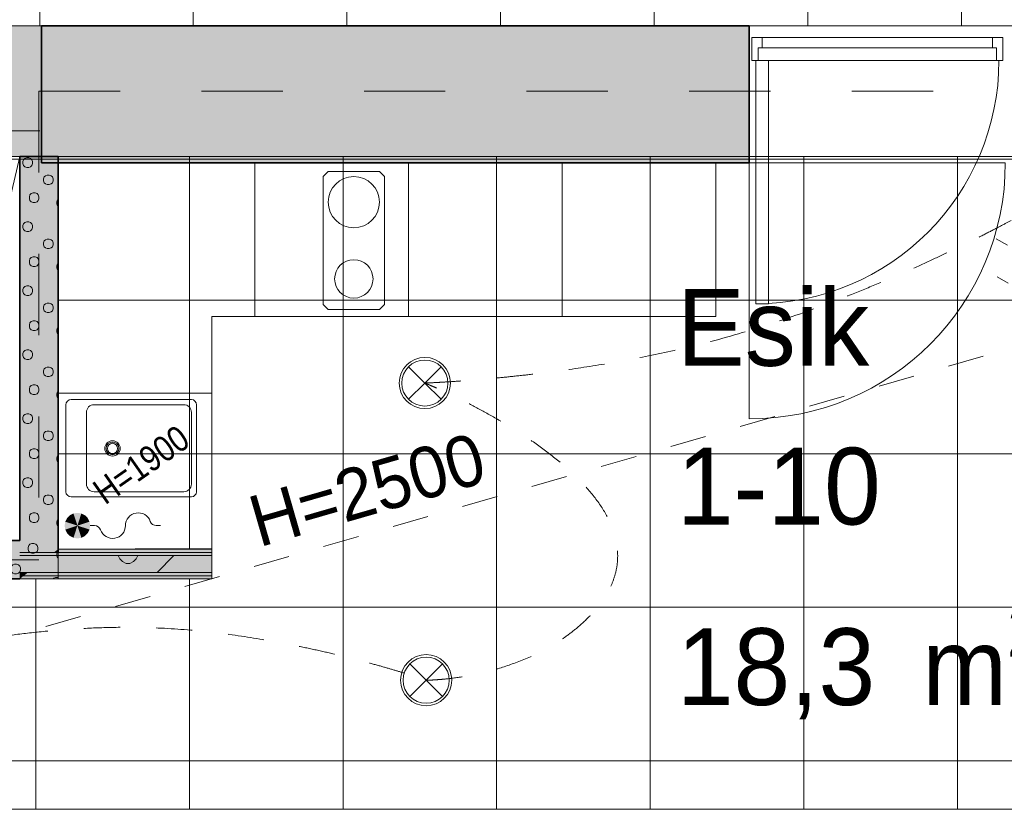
# Model space of a CAD drawing. Header units: millimetres. Extents: x -2932 to 42461, y -10716 to 17298.
# Tile 94 of 168: x 21920 to 25766, y 3460 to 6545. Entities that reach past the tile are written whole.
import ezdxf

# ---------------------------------------------------------------- set-up
doc = ezdxf.new("R2010")
doc.units = ezdxf.units.MM
doc.header["$MEASUREMENT"] = 0
for name, pattern in [('Aligning Line', [635, 317.5, -317.5]), ('Dash', [635, 317.5, -317.5]), ('Small Dashed', [282.222222, 141.111111, -141.111111])]:
    doc.linetypes.add(name, pattern=pattern)
for name, color, linetype, lineweight in [('_ hall_Pen_No__2', 8, 'Continuous', 15), ('_Tuletõkketsoon_Pen_No__20', 1, 'Continuous', 0), ('ARCHICAD Doors_Pen_No__19', 255, 'Continuous', 0), ('ARCHICAD Zone Stamps_Pen_No__1', 7, 'Continuous', 13), ('Common Edges_Pen_No__1', 7, 'Continuous', 13), ('Cut Pattern-1_Pen_No__2', 8, 'Continuous', 15), ('Cut Pattern-3_Pen_No__1', 7, 'Continuous', 13), ('Doors-1_Pen_No__1', 7, 'Continuous', 13), ('Doors_Pen_No__1', 7, 'Continuous', 13), ('Grids-2_Pen_No__1', 7, 'Continuous', 13), ('I-WALL.IFC Model_Pen_No__1', 7, 'Continuous', 13), ('I-WALL.IFC Model_Pen_No__19', 255, 'Continuous', 0), ('I-WALL.IFC Model_Pen_No__2', 8, 'Continuous', 15), ('I-WALL.IFC Model_Pen_No__27', 7, 'Continuous', 35), ('Plan Swing_Pen_No__1', 7, 'Continuous', 13), ('SA_LAGI_Pen_No__1', 7, 'Continuous', 13), ('SA_LAGI_Pen_No__2', 8, 'Continuous', 15), ('SA_VALGUSTI_Pen_No__20', 1, 'Continuous', 0), ('SA_Valgustus_Pen_No__20', 1, 'Continuous', 0), ('Walls-1_Pen_No__1', 7, 'Continuous', 13), ('Walls_Pen_No__1', 7, 'Continuous', 13)]:
    doc.layers.add(name, color=color, linetype=linetype, lineweight=lineweight)
doc.layers.add('I-WALL.IFC Model', color=7, linetype='Continuous')
doc.layers.add('SA_LAGI_Pen_No__102', color=7, linetype='Continuous', lineweight=13, true_color=0xcccccc)
doc.styles.add('GENERATED_STYLE_1', font='txt', dxfattribs={"width": 0.95})
doc.styles.add('GENERATED_STYLE_2', font='txt', dxfattribs={"width": 0.84})
pattern_1 = [(45, (-3e-10, 2e-10), (0, 35.35534), [0.99999, -48.99987]), (315, (3.89, 0.707), (0, 35.35534), [0.99999, -48.99987]), (90, (-0.354, -2.12), (-35.35528, 0), [1.06066, -34.29462]), (71.565, (-0.354, -1.061), (3.16e-05, 35.3553043), [1.118075, -110.685214]), (288.435, (4.596, 2e-10), (-3.16e-05, 35.3553043), [1.118075, -110.685214]), (270, (4.95, -1.06), (35.35528, 0), [1.06066, -34.29462]), (251.565, (4.95, -2.121), (3.16e-05, 35.3553043), [1.118075, -110.685214]), (225, (4.596, -3.182), (0, 35.35534), [0.99999, -48.99987]), (161.565, (1.768, -4.243), (-141.4210514, 35.355386), [1.118075, -110.685214]), (135, (0.707, -3.89), (0, 35.35534), [0.99999, -48.99987]), (108.435, (-3e-10, -3.182), (-3.16e-05, 35.3553043), [1.118075, -110.685214]), (180, (2.83, -4.243), (0, 35.35528), [1.06066, -34.29462]), (198.435, (3.889, -3.889), (141.4210514, 35.355386), [1.118075, -110.685214]), (0, (-7.778, -10.253), (0, 35.35528), [1.06066, -34.29462]), (90, (-9.9, -13.435), (-35.35528, 0), [1.06066, -34.29462]), (71.565, (-9.9, -12.374), (3.16e-05, 35.3553043), [1.118075, -110.685214]), (45, (-9.546, -11.314), (0, 35.35534), [0.99999, -48.99987]), (315, (-5.657, -10.607), (0, 35.35534), [0.99999, -48.99987]), (288.435, (-4.95, -11.314), (-3.16e-05, 35.3553043), [1.118075, -110.685214]), (270, (-4.596, -12.374), (35.35528, 0), [1.06066, -34.29462]), (251.565, (-4.596, -13.435), (3.16e-05, 35.3553043), [1.118075, -110.685214]), (225, (-4.95, -14.496), (0, 35.35534), [0.99999, -48.99987]), (161.565, (-7.778, -15.556), (-141.4210514, 35.355386), [1.118075, -110.685214]), (135, (-8.84, -15.203), (0, 35.35534), [0.99999, -48.99987]), (108.435, (-9.546, -14.496), (-3.16e-05, 35.3553043), [1.118075, -110.685214]), (180, (-6.718, -15.556), (0, 35.35528), [1.06066, -34.29462]), (198.435, (-5.657, -15.203), (141.4210514, 35.355386), [1.118075, -110.685214]), (18.435, (-8.839, -10.607), (70.710443, 35.3553227), [1.118075, -110.685214]), (341.565, (-6.718, -10.253), (-70.710443, 35.3553227), [1.118075, -110.685214]), (0, (13.08, -8.485), (0, 35.35528), [1.06066, -34.29462]), (90, (10.96, -11.667), (-35.35528, 0), [1.06066, -34.29462]), (71.565, (10.96, -10.607), (3.16e-05, 35.3553043), [1.118075, -110.685214]), (45, (11.314, -9.546), (0, 35.35534), [0.99999, -48.99987]), (315, (15.203, -8.84), (0, 35.35534), [0.99999, -48.99987]), (288.435, (15.91, -9.546), (-3.16e-05, 35.3553043), [1.118075, -110.685214]), (270, (16.263, -10.607), (35.35528, 0), [1.06066, -34.29462]), (251.565, (16.263, -11.667), (3.16e-05, 35.3553043), [1.118075, -110.685214]), (225, (15.91, -12.728), (0, 35.35534), [0.99999, -48.99987]), (161.565, (13.081, -13.789), (-141.4210514, 35.355386), [1.118075, -110.685214]), (135, (12.02, -13.435), (0, 35.35534), [0.99999, -48.99987]), (108.435, (11.314, -12.728), (-3.16e-05, 35.3553043), [1.118075, -110.685214]), (180, (14.142, -13.79), (0, 35.35528), [1.06066, -34.29462]), (198.435, (15.203, -13.435), (141.4210514, 35.355386), [1.118075, -110.685214]), (18.435, (12.021, -8.839), (70.710443, 35.3553227), [1.118075, -110.685214]), (341.565, (14.142, -8.485), (-70.710443, 35.3553227), [1.118075, -110.685214]), (0, (1.768, 1.06), (0, 35.35528), [1.06066, -34.29462]), (18.435, (0.707, 0.707), (70.710443, 35.3553227), [1.118075, -110.685214]), (341.565, (2.828, 1.061), (-70.710443, 35.3553227), [1.118075, -110.685214]), (0, (-5.657, 13.79), (0, 35.35528), [1.06066, -34.29462]), (90, (-7.778, 10.607), (-35.35528, 0), [1.06066, -34.29462]), (71.565, (-7.778, 11.667), (3.16e-05, 35.3553043), [1.118075, -110.685214]), (45, (-7.425, 12.728), (0, 35.35534), [0.99999, -48.99987]), (315, (-3.536, 13.435), (0, 35.35534), [0.99999, -48.99987]), (288.435, (-2.828, 12.728), (-3.16e-05, 35.3553043), [1.118075, -110.685214]), (270, (-2.475, 11.667), (35.35528, 0), [1.06066, -34.29462]), (251.565, (-2.475, 10.607), (3.16e-05, 35.3553043), [1.118075, -110.685214]), (225, (-2.828, 9.546), (0, 35.35534), [0.99999, -48.99987]), (161.565, (-5.657, 8.485), (-141.4210514, 35.355386), [1.118075, -110.685214]), (135, (-6.718, 8.84), (0, 35.35534), [0.99999, -48.99987]), (108.435, (-7.425, 9.546), (-3.16e-05, 35.3553043), [1.118075, -110.685214]), (180, (-4.596, 8.485), (0, 35.35528), [1.06066, -34.29462]), (198.435, (-3.536, 8.839), (141.4210514, 35.355386), [1.118075, -110.685214]), (18.435, (-6.718, 13.435), (70.710443, 35.3553227), [1.118075, -110.685214]), (341.565, (-4.596, 13.789), (-70.710443, 35.3553227), [1.118075, -110.685214]), (0, (9.546, 10.96), (0, 35.35528), [1.06066, -34.29462]), (90, (7.425, 7.778), (-35.35528, 0), [1.06066, -34.29462]), (71.565, (7.425, 8.839), (3.16e-05, 35.3553043), [1.118075, -110.685214]), (45, (7.778, 9.9), (0, 35.35534), [0.99999, -48.99987]), (315, (11.667, 10.607), (0, 35.35534), [0.99999, -48.99987]), (288.435, (12.374, 9.9), (-3.16e-05, 35.3553043), [1.118075, -110.685214]), (270, (12.728, 8.84), (35.35528, 0), [1.06066, -34.29462]), (251.565, (12.728, 7.778), (3.16e-05, 35.3553043), [1.118075, -110.685214]), (225, (12.374, 6.718), (0, 35.35534), [0.99999, -48.99987]), (161.565, (9.546, 5.657), (-141.4210514, 35.355386), [1.118075, -110.685214]), (135, (8.485, 6.01), (0, 35.35534), [0.99999, -48.99987]), (108.435, (7.778, 6.718), (-3.16e-05, 35.3553043), [1.118075, -110.685214]), (180, (10.607, 5.657), (0, 35.35528), [1.06066, -34.29462]), (198.435, (11.667, 6.01), (141.4210514, 35.355386), [1.118075, -110.685214]), (18.435, (8.485, 10.607), (70.710443, 35.3553227), [1.118075, -110.685214]), (341.565, (10.607, 10.96), (-70.710443, 35.3553227), [1.118075, -110.685214])]

msp = doc.modelspace()

# ---------------------------------------------------------------- hatches: boundary and pattern name
at = {"layer": 'Cut Pattern-1_Pen_No__2', "linetype": 'Continuous', "lineweight": 15}
for points in [[(22005, 6520), (21855, 6520), (21855, 6010), (22005, 6010)], [(24770, 6520), (22005, 6520), (22005, 5985), (24770, 5985)]]:
    msp.add_hatch(color=8, dxfattribs=at).paths.add_polyline_path(points)
h = msp.add_hatch(dxfattribs=at)
h.set_pattern_fill('FP_19_0001', color=8, style=0, pattern_type=2)
h.set_pattern_definition([(180, (-3e-10, 2e-10), (355.6, 355.6), [14.224, -696.974]), (90, (-46.23, 32), (355.6, 355.6), [14.224, -696.974]), (225, (24.9, 17.8), (-355.599, 355.599), [15.087, -487.807]), (206.565, (14.22, 7.11), (355.6, 355.5993), [15.904, -1574.386]), (63.435, (-46.23, 46.23), (355.5993, 355.6), [15.904, -1574.386]), (45, (-39.1, 60.45), (-355.599, 355.599), [15.087, -487.807]), (26.565, (-28.45, 71.12), (355.6, 355.5993), [15.904, -1574.386]), (360, (-14.22, 78.23), (355.6, 355.6), [14.224, -696.974]), (296.565, (24.89, 60.45), (-1066.7965, 1777.9974), [15.904, -1574.386]), (270, (32, 46.23), (355.6, 355.6), [14.224, -696.974]), (243.435, (32, 32), (355.5993, 355.6), [15.904, -1574.386]), (315, (14.2, 71.1), (355.599, 355.599), [15.087, -487.807]), (333.435, (-3e-10, 78.23), (-1777.9974, 1066.7965), [15.904, -1574.386]), (135, (181.36, 24.9), (355.599, 355.599), [15.087, -487.807]), (225, (234.7, 35.56), (-355.599, 355.599), [15.087, -487.807]), (206.565, (224.03, 24.9), (355.6, 355.5993), [15.904, -1574.386]), (180, (209.8, 17.78), (355.6, 355.6), [14.224, -696.974]), (90, (163.58, 49.8), (355.6, 355.6), [14.224, -696.974]), (63.435, (163.58, 64.01), (355.5993, 355.6), [15.904, -1574.386]), (45, (170.7, 78.23), (-355.599, 355.599), [15.087, -487.807]), (26.565, (181.36, 88.9), (355.6, 355.5993), [15.904, -1574.386]), (360, (195.58, 96), (355.6, 355.6), [14.224, -696.974]), (296.565, (234.7, 78.23), (-1066.7965, 1777.9974), [15.904, -1574.386]), (270, (241.8, 64), (355.6, 355.6), [14.224, -696.974]), (243.435, (241.8, 49.78), (355.5993, 355.6), [15.904, -1574.386]), (315, (224.03, 88.9), (355.599, 355.599), [15.087, -487.807]), (333.435, (209.8, 96.01), (-1777.9974, 1066.7965), [15.904, -1574.386]), (153.435, (195.58, 17.78), (-1066.7975, 355.5978), [15.904, -1574.386]), (116.565, (170.69, 35.56), (-355.5978, 1066.7975), [15.904, -1574.386]), (135, (-46.23, 216.9), (355.599, 355.599), [15.087, -487.807]), (225, (7.1, 227.6), (-355.599, 355.599), [15.087, -487.807]), (206.565, (-3.56, 216.92), (355.6, 355.5993), [15.904, -1574.386]), (180, (-17.78, 209.8), (355.6, 355.6), [14.224, -696.974]), (90, (-64, 241.8), (355.6, 355.6), [14.224, -696.974]), (63.435, (-64.01, 256.03), (355.5993, 355.6), [15.904, -1574.386]), (45, (-56.9, 270.26), (-355.599, 355.599), [15.087, -487.807]), (26.565, (-46.23, 280.92), (355.6, 355.5993), [15.904, -1574.386]), (360, (-32, 288.04), (355.6, 355.6), [14.224, -696.974]), (296.565, (7.11, 270.26), (-1066.7965, 1777.9974), [15.904, -1574.386]), (270, (14.22, 256.03), (355.6, 355.6), [14.224, -696.974]), (243.435, (14.22, 241.81), (355.5993, 355.6), [15.904, -1574.386]), (315, (-3.56, 280.9), (355.599, 355.599), [15.087, -487.807]), (333.435, (-17.78, 288.04), (-1777.9974, 1066.7965), [15.904, -1574.386]), (153.435, (-32, 209.8), (-1066.7975, 355.5978), [15.904, -1574.386]), (116.565, (-56.9, 227.58), (-355.5978, 1066.7975), [15.904, -1574.386]), (135, (-28.45, 7.1), (355.599, 355.599), [15.087, -487.807]), (153.435, (-14.22, 2e-10), (-1066.7975, 355.5978), [15.904, -1574.386]), (116.565, (-39.12, 17.78), (-355.5978, 1066.7975), [15.904, -1574.386]), (135, (-81.8, -195.6), (355.599, 355.599), [15.087, -487.807]), (225, (-28.45, -184.9), (-355.599, 355.599), [15.087, -487.807]), (206.565, (-39.12, -195.58), (355.6, 355.5993), [15.904, -1574.386]), (180, (-53.34, -202.7), (355.6, 355.6), [14.224, -696.974]), (90, (-99.57, -170.7), (355.6, 355.6), [14.224, -696.974]), (63.435, (-99.57, -156.46), (355.5993, 355.6), [15.904, -1574.386]), (45, (-92.46, -142.24), (-355.599, 355.599), [15.087, -487.807]), (26.565, (-81.79, -131.57), (355.6, 355.5993), [15.904, -1574.386]), (360, (-67.56, -124.46), (355.6, 355.6), [14.224, -696.974]), (296.565, (-28.45, -142.24), (-1066.7965, 1777.9974), [15.904, -1574.386]), (270, (-21.34, -156.46), (355.6, 355.6), [14.224, -696.974]), (243.435, (-21.34, -170.69), (355.5993, 355.6), [15.904, -1574.386]), (315, (-39.1, -131.57), (355.599, 355.599), [15.087, -487.807]), (333.435, (-53.34, -124.46), (-1777.9974, 1066.7965), [15.904, -1574.386]), (153.435, (-67.56, -202.69), (-1066.7975, 355.5978), [15.904, -1574.386]), (116.565, (-92.46, -184.91), (-355.5978, 1066.7975), [15.904, -1574.386]), (135, (-206.25, -14.2), (355.599, 355.599), [15.087, -487.807]), (225, (-152.9, -3.55), (-355.599, 355.599), [15.087, -487.807]), (206.565, (-163.58, -14.22), (355.6, 355.5993), [15.904, -1574.386]), (180, (-177.8, -21.33), (355.6, 355.6), [14.224, -696.974]), (90, (-224.03, 10.67), (355.6, 355.6), [14.224, -696.974]), (63.435, (-224.03, 24.9), (355.5993, 355.6), [15.904, -1574.386]), (45, (-216.9, 39.1), (-355.599, 355.599), [15.087, -487.807]), (26.565, (-206.25, 49.78), (355.6, 355.5993), [15.904, -1574.386]), (360, (-192.02, 56.9), (355.6, 355.6), [14.224, -696.974]), (296.565, (-152.9, 39.12), (-1066.7965, 1777.9974), [15.904, -1574.386]), (270, (-145.8, 24.9), (355.6, 355.6), [14.224, -696.974]), (243.435, (-145.8, 10.67), (355.5993, 355.6), [15.904, -1574.386]), (315, (-163.6, 49.8), (355.599, 355.599), [15.087, -487.807]), (333.435, (-177.8, 56.9), (-1777.9974, 1066.7965), [15.904, -1574.386]), (153.435, (-192.02, -21.33), (-1066.7975, 355.5978), [15.904, -1574.386]), (116.565, (-216.92, -3.55), (-355.5978, 1066.7975), [15.904, -1574.386]), (225, (327.15, 35.56), (-355.599, 355.599), [])])
h.paths.add_polyline_path([(22070, 4385), (22670, 4385), (22670, 4451), (22070, 4451)])
at = {"layer": 'Cut Pattern-3_Pen_No__1', "linetype": 'Continuous', "lineweight": 13}
h = msp.add_hatch(dxfattribs=at)
h.set_pattern_fill('FP_13_0001', style=0, pattern_type=2)
h.set_pattern_definition([(225, (22047.5, 5157.5), (0, 250), [7.07, -346.48]), (135, (22020, 5152.5), (0, 250), [7.07, -346.48]), (270, (22050, 5172.5), (250, 0), [7.5, -242.5]), (251.565, (22050, 5165), (0.0002, 250), [7.906, -782.664]), (108.435, (22015, 5157.5), (-0.0002, 250), [7.906, -782.664]), (90, (22012.5, 5165), (-250, 0), [7.5, -242.5]), (71.565, (22012.5, 5172.5), (0.0002, 250), [7.906, -782.664]), (45, (22015, 5180), (0, 250), [7.07, -346.48]), (341.565, (22035, 5187.5), (-999.9996, 250.001), [7.906, -782.664]), (315, (22042.5, 5185), (0, 250), [7.07, -346.48]), (288.435, (22047.5, 5180), (-0.0002, 250), [7.906, -782.664]), (2e-13, (22027.5, 5187.5), (0, 250), [7.5, -242.5]), (18.435, (22020, 5185), (999.9996, 250.001), [7.906, -782.664]), (180, (22102.5, 5230), (0, 250), [7.5, -242.5]), (270, (22117.5, 5252.5), (250, 0), [7.5, -242.5]), (251.565, (22117.5, 5245), (0.0002, 250), [7.906, -782.664]), (225, (22115, 5237.5), (0, 250), [7.07, -346.48]), (135, (22087.5, 5232.5), (0, 250), [7.07, -346.48]), (108.435, (22082.5, 5237.5), (-0.0002, 250), [7.906, -782.664]), (90, (22080, 5245), (-250, 0), [7.5, -242.5]), (71.565, (22080, 5252.5), (0.0002, 250), [7.906, -782.664]), (45, (22082.5, 5260), (0, 250), [7.07, -346.48]), (341.565, (22102.5, 5267.5), (-999.9996, 250.001), [7.906, -782.664]), (315, (22110, 5265), (0, 250), [7.07, -346.48]), (288.435, (22115, 5260), (-0.0002, 250), [7.906, -782.664]), (2e-13, (22095, 5267.5), (0, 250), [7.5, -242.5]), (18.435, (22087.5, 5265), (999.9996, 250.001), [7.906, -782.664]), (198.435, (22110, 5232.5), (499.999, 250), [7.906, -782.664]), (161.565, (22095, 5230), (-499.999, 250), [7.906, -782.664]), (180, (21955, 5217.5), (0, 250), [7.5, -242.5]), (270, (21970, 5240), (250, 0), [7.5, -242.5]), (251.565, (21970, 5232.5), (0.0002, 250), [7.906, -782.664]), (225, (21967.5, 5225), (0, 250), [7.07, -346.48]), (135, (21940, 5220), (0, 250), [7.07, -346.48]), (108.435, (21935, 5225), (-0.0002, 250), [7.906, -782.664]), (90, (21932.5, 5232.5), (-250, 0), [7.5, -242.5]), (71.565, (21932.5, 5240), (0.0002, 250), [7.906, -782.664]), (45, (21935, 5247.5), (0, 250), [7.07, -346.48]), (341.565, (21955, 5255), (-999.9996, 250.001), [7.906, -782.664]), (315, (21962.5, 5252.5), (0, 250), [7.07, -346.48]), (288.435, (21967.5, 5247.5), (-0.0002, 250), [7.906, -782.664]), (2e-13, (21947.5, 5255), (0, 250), [7.5, -242.5]), (18.435, (21940, 5252.5), (999.9996, 250.001), [7.906, -782.664]), (198.435, (21962.5, 5220), (499.999, 250), [7.906, -782.664]), (161.565, (21947.5, 5217.5), (-499.999, 250), [7.906, -782.664]), (180, (22035, 5150), (0, 250), [7.5, -242.5]), (198.435, (22042.5, 5152.5), (499.999, 250), [7.906, -782.664]), (161.565, (22027.5, 5150), (-499.999, 250), [7.906, -782.664]), (180, (22087.5, 5060), (0, 250), [7.5, -242.5]), (270, (22102.5, 5082.5), (250, 0), [7.5, -242.5]), (251.565, (22102.5, 5075), (0.0002, 250), [7.906, -782.664]), (225, (22100, 5067.5), (0, 250), [7.07, -346.48]), (135, (22072.5, 5062.5), (0, 250), [7.07, -346.48]), (108.435, (22067.5, 5067.5), (-0.0002, 250), [7.906, -782.664]), (90, (22065, 5075), (-250, 0), [7.5, -242.5]), (71.565, (22065, 5082.5), (0.0002, 250), [7.906, -782.664]), (45, (22067.5, 5090), (0, 250), [7.07, -346.48]), (341.565, (22087.5, 5097.5), (-999.9996, 250.001), [7.906, -782.664]), (315, (22095, 5095), (0, 250), [7.07, -346.48]), (288.435, (22100, 5090), (-0.0002, 250), [7.906, -782.664]), (2e-13, (22080, 5097.5), (0, 250), [7.5, -242.5]), (18.435, (22072.5, 5095), (999.9996, 250.001), [7.906, -782.664]), (198.435, (22095, 5062.5), (499.999, 250), [7.906, -782.664]), (161.565, (22080, 5060), (-499.999, 250), [7.906, -782.664]), (180, (21980, 5080), (0, 250), [7.5, -242.5]), (270, (21995, 5102.5), (250, 0), [7.5, -242.5]), (251.565, (21995, 5095), (0.0002, 250), [7.906, -782.664]), (225, (21992.5, 5087.5), (0, 250), [7.07, -346.48]), (135, (21965, 5082.5), (0, 250), [7.07, -346.48]), (108.435, (21960, 5087.5), (-0.0002, 250), [7.906, -782.664]), (90, (21957.5, 5095), (-250, 0), [7.5, -242.5]), (71.565, (21957.5, 5102.5), (0.0002, 250), [7.906, -782.664]), (45, (21960, 5110), (0, 250), [7.07, -346.48]), (341.565, (21980, 5117.5), (-999.9996, 250.001), [7.906, -782.664]), (315, (21987.5, 5115), (0, 250), [7.07, -346.48]), (288.435, (21992.5, 5110), (-0.0002, 250), [7.906, -782.664]), (2e-13, (21972.5, 5117.5), (0, 250), [7.5, -242.5]), (18.435, (21965, 5115), (999.9996, 250.001), [7.906, -782.664]), (198.435, (21987.5, 5082.5), (499.999, 250), [7.906, -782.664]), (161.565, (21972.5, 5080), (-499.999, 250), [7.906, -782.664]), (270, (22150, 5285), (250, 0), [])])
h.paths.add_polyline_path([(22005, 6010), (21920, 6010), (21920, 4510), (22070, 4510), (22070, 5985), (22005, 5985)])
h = msp.add_hatch(dxfattribs=at)
h.set_pattern_fill('FP_12_0001', style=0, pattern_type=2)
h.set_pattern_definition([(135, (21642.5, 4382.5), (-250, 0), [7.07, -346.48]), (45, (21637.5, 4410), (-250, 0), [7.07, -346.48]), (180, (21657.5, 4380), (0, 250), [7.5, -242.5]), (161.565, (21650, 4380), (-250, 0.0002), [7.906, -782.664]), (18.435, (21642.5, 4415), (250, 0.0002), [7.906, -782.664]), (2e-13, (21650, 4417.5), (0, 250), [7.5, -242.5]), (341.565, (21657.5, 4417.5), (-250, 0.0002), [7.906, -782.664]), (315, (21665, 4415), (250, 0), [7.07, -346.48]), (251.565, (21672.5, 4395), (250.001, 1000), [7.906, -782.664]), (225, (21670, 4387.5), (250, 0), [7.07, -346.48]), (198.435, (21665, 4382.5), (250, 0.0002), [7.906, -782.664]), (270, (21672.5, 4402.5), (250, 0), [7.5, -242.5]), (288.435, (21670, 4410), (-250.001, 1000), [7.906, -782.664]), (90, (21715, 4327.5), (-250, 0), [7.5, -242.5]), (180, (21737.5, 4312.5), (0, 250), [7.5, -242.5]), (161.565, (21730, 4312.5), (-250, 0.0002), [7.906, -782.664]), (135, (21722.5, 4315), (-250, 0), [7.07, -346.48]), (45, (21717.5, 4342.5), (-250, 0), [7.07, -346.48]), (18.435, (21722.5, 4347.5), (250, 0.0002), [7.906, -782.664]), (2e-13, (21730, 4350), (0, 250), [7.5, -242.5]), (341.565, (21737.5, 4350), (-250, 0.0002), [7.906, -782.664]), (315, (21745, 4347.5), (250, 0), [7.07, -346.48]), (251.565, (21752.5, 4327.5), (250, 1000), [7.906, -782.664]), (225, (21750, 4320), (250, 0), [7.07, -346.48]), (198.435, (21745, 4315), (250, 0.0002), [7.906, -782.664]), (270, (21752.5, 4335), (250, 0), [7.5, -242.5]), (288.435, (21750, 4342.5), (-250, 1000), [7.906, -782.664]), (108.435, (21717.5, 4320), (-250, 500), [7.906, -782.664]), (71.565, (21715, 4335), (250, 500), [7.906, -782.664]), (90, (21702.5, 4475), (-250, 0), [7.5, -242.5]), (180, (21725, 4460), (0, 250), [7.5, -242.5]), (161.565, (21717.5, 4460), (-250, 0.0002), [7.906, -782.664]), (135, (21710, 4462.5), (-250, 0), [7.07, -346.48]), (45, (21705, 4490), (-250, 0), [7.07, -346.48]), (18.435, (21710, 4495), (250, 0.0002), [7.906, -782.664]), (2e-13, (21717.5, 4497.5), (0, 250), [7.5, -242.5]), (341.565, (21725, 4497.5), (-250, 0.0002), [7.906, -782.664]), (315, (21732.5, 4495), (250, 0), [7.07, -346.48]), (251.565, (21740, 4475), (250, 1000), [7.906, -782.664]), (225, (21737.5, 4467.5), (250, 0), [7.07, -346.48]), (198.435, (21732.5, 4462.5), (250, 0.0002), [7.906, -782.664]), (270, (21740, 4482.5), (250, 0), [7.5, -242.5]), (288.435, (21737.5, 4490), (-250, 1000), [7.906, -782.664]), (108.435, (21705, 4467.5), (-250, 500), [7.906, -782.664]), (71.565, (21702.5, 4482.5), (250, 500), [7.906, -782.664]), (90, (21635, 4395), (-250, 0), [7.5, -242.5]), (108.435, (21637.5, 4387.5), (-250, 500), [7.906, -782.664]), (71.565, (21635, 4402.5), (250, 500), [7.906, -782.664]), (90, (21545, 4342.5), (-250, 0), [7.5, -242.5]), (180, (21567.5, 4327.5), (0, 250), [7.5, -242.5]), (161.565, (21560, 4327.5), (-250, 0.0002), [7.906, -782.664]), (135, (21552.5, 4330), (-250, 0), [7.07, -346.48]), (45, (21547.5, 4357.5), (-250, 0), [7.07, -346.48]), (18.435, (21552.5, 4362.5), (250, 0.0002), [7.906, -782.664]), (2e-13, (21560, 4365), (0, 250), [7.5, -242.5]), (341.565, (21567.5, 4365), (-250, 0.0002), [7.906, -782.664]), (315, (21575, 4362.5), (250, 0), [7.07, -346.48]), (251.565, (21582.5, 4342.5), (250.001, 1000), [7.906, -782.664]), (225, (21580, 4335), (250, 0), [7.07, -346.48]), (198.435, (21575, 4330), (250, 0.0002), [7.906, -782.664]), (270, (21582.5, 4350), (250, 0), [7.5, -242.5]), (288.435, (21580, 4357.5), (-250.001, 1000), [7.906, -782.664]), (108.435, (21547.5, 4335), (-250.001, 500), [7.906, -782.664]), (71.565, (21545, 4350), (250.001, 500), [7.906, -782.664]), (90, (21565, 4450), (-250, 0), [7.5, -242.5]), (180, (21587.5, 4435), (0, 250), [7.5, -242.5]), (161.565, (21580, 4435), (-250, 0.0002), [7.906, -782.664]), (135, (21572.5, 4437.5), (-250, 0), [7.07, -346.48]), (45, (21567.5, 4465), (-250, 0), [7.07, -346.48]), (18.435, (21572.5, 4470), (250, 0.0002), [7.906, -782.664]), (2e-13, (21580, 4472.5), (0, 250), [7.5, -242.5]), (341.565, (21587.5, 4472.5), (-250, 0.0002), [7.906, -782.664]), (315, (21595, 4470), (250, 0), [7.07, -346.48]), (251.565, (21602.5, 4450), (250.001, 1000), [7.906, -782.664]), (225, (21600, 4442.5), (250, 0), [7.07, -346.48]), (198.435, (21595, 4437.5), (250, 0.0002), [7.906, -782.664]), (270, (21602.5, 4457.5), (250, 0), [7.5, -242.5]), (288.435, (21600, 4465), (-250.001, 1000), [7.906, -782.664]), (108.435, (21567.5, 4442.5), (-250.001, 500), [7.906, -782.664]), (71.565, (21565, 4457.5), (250.001, 500), [7.906, -782.664]), (180, (21770, 4280), (0, 250), [])])
h.paths.add_polyline_path([(22070, 4510), (21420, 4510), (21420, 4360), (22070, 4360)])
h = msp.add_hatch(dxfattribs=at)
h.set_pattern_fill('FP_18_0001', style=0, pattern_type=2)
h.set_pattern_definition(pattern_1)
h.paths.add_polyline_path([(22670, 4463.5), (22670, 4476), (22070, 4476), (22070, 4463.5)])
h = msp.add_hatch(dxfattribs=at)
h.set_pattern_fill('FP_18_0001', style=0, pattern_type=2)
h.set_pattern_definition(pattern_1)
h.paths.add_polyline_path([(22670, 4451), (22670, 4463.5), (22070, 4463.5), (22070, 4451)])
h = msp.add_hatch(dxfattribs=at)
h.set_pattern_fill('FP_18_0001', style=0, pattern_type=2)
h.set_pattern_definition(pattern_1)
h.paths.add_polyline_path([(22670, 4372.5), (22670, 4385), (22070, 4385), (22070, 4372.5)])
h = msp.add_hatch(dxfattribs=at)
h.set_pattern_fill('FP_18_0001', style=0, pattern_type=2)
h.set_pattern_definition(pattern_1)
h.paths.add_polyline_path([(22070, 4360), (22670, 4360), (22670, 4372.5), (22070, 4372.5)])
at = {"layer": 'I-WALL.IFC Model', "linetype": 'Continuous', "lineweight": 0, "true_color": 0x000000}
for points in [[(22005, 6520), (22005, 5985), (24770, 5985), (24770, 6520)], [(22053.8, 4463.5), (22070, 4476), (22070, 6010), (21920, 6010), (21920, 4463.5)], [(21570, 4360), (21920, 4360), (21920, 4510), (21570, 4510)], [(21920, 4463.5), (21920, 4451), (22037.7, 4451), (22053.8, 4463.5)], [(22037.7, 4451), (22670, 4451), (22670, 4463.5), (22053.8, 4463.5)], [(22070, 4476), (22053.8, 4463.5), (22070, 4463.5)], [(22070, 4463.5), (22670, 4463.5), (22670, 4476), (22070, 4476)], [(21920, 4451), (21920, 4385), (21952.3, 4385), (22037.7, 4451)], [(21952.3, 4385), (22670, 4385), (22670, 4451), (22037.7, 4451)], [(21920, 4385), (21920, 4372.5), (21936.2, 4372.5), (21952.3, 4385)], [(21936.2, 4372.5), (22670, 4372.5), (22670, 4385), (21952.3, 4385)], [(21920, 4360), (22670, 4360), (22670, 4372.5), (21936.2, 4372.5)], [(21920, 4372.5), (21920, 4360), (21936.2, 4372.5)]]:
    msp.add_hatch(color=178, dxfattribs=at).paths.add_polyline_path(points)
at = {"layer": 'SA_LAGI_Pen_No__102', "linetype": 'Continuous', "lineweight": 13, "true_color": 0xcccccc}
h = msp.add_hatch(dxfattribs=at)
h.set_pattern_fill('Grid_60x60_0001', color=254, style=0, pattern_type=2)
h.set_pattern_definition([(9e-12, (6397.8, 6820), (0, 600), []), (90, (6397.8, 6820), (-600, 0), [])])
h.paths.add_polyline_path([(6397.8, 7700), (6397.8, 6520), (33711.3, 6520), (33711.3, 7720), (11870, 7720), (11870, 7905), (8516, 7905), (8516, 7700)])
h = msp.add_hatch(dxfattribs=at)
h.set_pattern_fill('Grid_60x60_0001', color=254, style=0, pattern_type=2)
h.set_pattern_definition([(180, (26182.7, 4248.7), (0, 600), []), (270, (26182.7, 4248.7), (600, 0), [])])
h.paths.add_polyline_path([(22070, 6010), (22070, 4476), (22670, 4478.5), (22670, 4360), (19588, 4360), (19575.5, 4360), (19575.5, 3460), (28330.5, 3460), (28330.5, 6010)])
at = {"layer": 'SA_Valgustus_Pen_No__20', "linetype": 'Continuous', "lineweight": 0}
for points in [[(22130, 4615.7), (22116.1, 4608.6), (22145.5, 4568.2)], [(22145.5, 4618.2), (22130, 4615.7), (22145.5, 4568.2)], [(22160.9, 4615.7), (22145.5, 4618.2), (22145.5, 4568.2)], [(22174.9, 4608.6), (22160.9, 4615.7), (22145.5, 4568.2)], [(22097.9, 4583.6), (22095.5, 4568.2), (22145.5, 4568.2)], [(22105, 4597.6), (22097.9, 4583.6), (22145.5, 4568.2)], [(22116.1, 4608.6), (22105, 4597.6), (22145.5, 4568.2)], [(22185.9, 4597.6), (22174.9, 4608.6), (22145.5, 4568.2)], [(22193, 4583.6), (22185.9, 4597.6), (22145.5, 4568.2)], [(22195.5, 4568.2), (22193, 4583.6), (22145.5, 4568.2)], [(22095.5, 4568.2), (22097.9, 4552.7), (22145.5, 4568.2)], [(22097.9, 4552.7), (22105, 4538.8), (22145.5, 4568.2)], [(22105, 4538.8), (22116.1, 4527.7), (22145.5, 4568.2)], [(22116.1, 4527.7), (22130, 4520.6), (22145.5, 4568.2)], [(22130, 4520.6), (22145.5, 4518.2), (22145.5, 4568.2)], [(22193, 4552.7), (22195.5, 4568.2), (22145.5, 4568.2)], [(22185.9, 4538.8), (22193, 4552.7), (22145.5, 4568.2)], [(22174.9, 4527.7), (22185.9, 4538.8), (22145.5, 4568.2)], [(22160.9, 4520.6), (22174.9, 4527.7), (22145.5, 4568.2)], [(22145.5, 4518.2), (22160.9, 4520.6), (22145.5, 4568.2)]]:
    msp.add_hatch(color=1, dxfattribs=at).paths.add_polyline_path(points)

# ---------------------------------------------------------------- linework, layer by layer
at = {"layer": '_ hall_Pen_No__2', "color": 8, "linetype": 'Continuous', "lineweight": 15}
for p, q in [((21570, 4510), (21920, 6010)), ((22839, 5385), (22839, 5985)), ((23439, 5385), (23439, 5985)), ((24039, 5385), (24039, 5985)), ((24639, 5385), (24639, 5985)), ((23125.1, 5952), (23105.1, 5932)), ((23105.1, 5932), (23105.1, 5432)), ((23325.1, 5952), (23125.1, 5952)), ((23345.1, 5932), (23325.1, 5952)), ((23345.1, 5432), (23345.1, 5932)), ((23105.1, 5432), (23125.1, 5412)), ((23325.1, 5412), (23345.1, 5432)), ((22670, 5385), (22670, 4453.5)), ((24639, 5385), (22670, 5385)), ((23125.1, 5412), (23325.1, 5412)), ((22670, 5085), (22070, 5085)), ((22100.6, 5040.7), (22100.6, 4700.7)), ((22590.6, 5060.7), (22120.6, 5060.7)), ((22560.6, 5040.7), (22210.6, 5040.7)), ((22610.6, 4700.7), (22610.6, 5040.7)), ((22180.6, 4730.7), (22180.6, 5010.7)), ((22590.6, 4730.7), (22590.6, 5010.7)), ((22210.6, 4700.7), (22560.6, 4700.7)), ((22120.6, 4680.7), (22590.6, 4680.7))]:
    msp.add_line(p, q, dxfattribs=at)
for centre, radius in [((23225.1, 5832), 100), ((23225.1, 5532), 75), ((22282.5, 4869.8), 30), ((22282.5, 4869.8), 25), ((22282.5, 4869.8), 20)]:
    msp.add_circle(centre, radius, dxfattribs=at)
for centre, radius, start, end in [((22120.6, 5040.7), 20, 90, 180), ((22210.6, 5010.7), 30, 90, 180), ((22560.6, 5010.7), 30, 0, 90), ((22590.6, 5040.7), 20, 0, 90), ((22210.6, 4730.7), 30, 180, 270), ((22560.6, 4730.7), 30, 270, 0), ((22120.6, 4700.7), 20, 180, 270), ((22590.6, 4700.7), 20, 270, 0)]:
    msp.add_arc(centre, radius, start, end, dxfattribs=at)
at = {"layer": '_Tuletõkketsoon_Pen_No__20', "color": 1, "linetype": 'Dash', "lineweight": 0}
for p, q in [((21995, 6265), (21995, 4435)), ((21995, 6265), (30630, 6265)), ((21998.6, 6110), (20750, 6110)), ((21995, 4435), (21495, 4435))]:
    msp.add_line(p, q, dxfattribs=at)
at = {"layer": 'ARCHICAD Doors_Pen_No__19', "color": 255, "linetype": 'Continuous', "lineweight": 0}
msp.add_line((24770, 5985), (24770, 4985), dxfattribs=at)
msp.add_arc((24770, 5985), 1000, 270, 0, dxfattribs=at)
at = {"layer": 'Common Edges_Pen_No__1', "color": 7, "linetype": 'Continuous', "lineweight": 13}
for p, q in [((22005, 6010), (21920, 6010)), ((22005, 5985), (22005, 6010)), ((22070, 5985), (22005, 5985)), ((22070, 4360), (22070, 4476)), ((22670, 4463.5), (22070, 4463.5)), ((22670, 4451), (22070, 4451)), ((22670, 4385), (22070, 4385)), ((22670, 4372.5), (22070, 4372.5))]:
    msp.add_line(p, q, dxfattribs=at)
at = {"layer": 'Doors-1_Pen_No__1', "color": 7, "linetype": 'Continuous', "lineweight": 13}
for p, q in [((24820, 6475), (24780, 6475)), ((24780, 6475), (24780, 6385)), ((24820, 6435), (24820, 6475)), ((25760, 6475), (25720, 6475)), ((25720, 6475), (25720, 6435)), ((25760, 6385), (25760, 6475)), ((24805, 6385), (24805, 6435)), ((24805, 6435), (24820, 6435)), ((25720, 6435), (25735, 6435)), ((25735, 6435), (25735, 6385)), ((24780, 6385), (24795, 6385)), ((24845, 6385), (24795, 6385)), ((24795, 6385), (24795, 5435)), ((24845, 5435), (24845, 6385)), ((25735, 6385), (25760, 6385)), ((24795, 5435), (24845, 5435))]:
    msp.add_line(p, q, dxfattribs=at)
at = {"layer": 'Doors_Pen_No__1', "color": 7, "linetype": 'Continuous', "lineweight": 13}
for p, q in [((24820, 6475), (25720, 6475)), ((25720, 6435), (24820, 6435)), ((24845, 6385), (25735, 6385))]:
    msp.add_line(p, q, dxfattribs=at)
at = {"layer": 'Grids-2_Pen_No__1', "color": 7, "linetype": 'Aligning Line', "lineweight": 13}
msp.add_line((121.4, 6000), (38421.6, 6000), dxfattribs=at)
at = {"layer": 'I-WALL.IFC Model_Pen_No__1', "color": 7, "linetype": 'Continuous', "lineweight": 13}
for p, q in [((21920, 4463.5), (22053.8, 4463.5)), ((21920, 4463.5), (22053.8, 4463.5)), ((22053.8, 4463.5), (22070, 4463.5)), ((22053.8, 4463.5), (22070, 4463.5)), ((22070, 4463.5), (22670, 4463.5)), ((21920, 4451), (22037.7, 4451)), ((22037.7, 4451), (22670, 4451)), ((21920, 4385), (21952.3, 4385)), ((21952.3, 4385), (22670, 4385)), ((21920, 4372.5), (21936.2, 4372.5)), ((21936.2, 4372.5), (22670, 4372.5))]:
    msp.add_line(p, q, dxfattribs=at)
at = {"layer": 'I-WALL.IFC Model_Pen_No__1', "color": 7, "linetype": 'Continuous', "lineweight": 13, "flags": 128}
for points in [[(22670, 4476), (22070, 4476)], [(22670, 4463.5), (22670, 4476)], [(22670, 4451), (22670, 4463.5)], [(22670, 4385), (22670, 4451)], [(22670, 4372.5), (22670, 4385)], [(21920, 4360), (22670, 4360)], [(22670, 4360), (22670, 4372.5)]]:
    msp.add_lwpolyline(points, dxfattribs=at)
at = {"layer": 'I-WALL.IFC Model_Pen_No__19', "color": 255, "linetype": 'Continuous', "lineweight": 0}
for p, q in [((25770, 6520), (24770, 6520)), ((24770, 5985), (25770, 5985))]:
    msp.add_line(p, q, dxfattribs=at)
at = {"layer": 'I-WALL.IFC Model_Pen_No__2', "color": 8, "linetype": 'Continuous', "lineweight": 15}
for p, q in [((1710, 6520), (22005, 6520)), ((6397.8, 6520), (30430, 6520)), ((22005, 6520), (22005, 6010)), ((22005, 6010), (21570, 6010)), ((28330.5, 6000), (21570, 6000))]:
    msp.add_line(p, q, dxfattribs=at)
at = {"layer": 'I-WALL.IFC Model_Pen_No__27', "color": 7, "linetype": 'Continuous', "lineweight": 35}
for p, q in [((24770, 5985), (24770, 6520)), ((22070, 4476), (22070, 4463.5)), ((22070, 4476), (22070, 4463.5))]:
    msp.add_line(p, q, dxfattribs=at)
at = {"layer": 'I-WALL.IFC Model_Pen_No__27', "color": 7, "linetype": 'Continuous', "lineweight": 35, "flags": 128}
for points in [[(24770, 6520), (22005, 6520)], [(22005, 6520), (22005, 5985)], [(22070, 6010), (21920, 6010)], [(21920, 6010), (21920, 4510)], [(22070, 4476), (22070, 6010)], [(22005, 5985), (24770, 5985)], [(21920, 4510), (21570, 4510)], [(21570, 4360), (21920, 4360)]]:
    msp.add_lwpolyline(points, dxfattribs=at)
at = {"layer": 'Plan Swing_Pen_No__1', "color": 7, "linetype": 'Continuous', "lineweight": 13}
msp.add_arc((24795, 6385), 950, 270, 0, dxfattribs=at)
at = {"layer": 'SA_LAGI_Pen_No__1', "color": 7, "linetype": 'Small Dashed', "lineweight": 13}
msp.add_line((19582, 3470), (28388.5, 6010), dxfattribs=at)
at = {"layer": 'SA_LAGI_Pen_No__2', "color": 8, "linetype": 'Continuous', "lineweight": 15, "flags": 128}
for points in [[(6397.8, 7700), (8516, 7700), (8516, 7905), (11870, 7905), (11870, 7720), (33711.3, 7720), (33711.3, 6520), (6397.8, 6520)], [(22070, 6010), (28330.5, 6010), (28330.5, 3460), (19575.5, 3460), (19575.5, 4360), (19588, 4360), (22670, 4360), (22670, 4478.5), (22070, 4476)]]:
    msp.add_lwpolyline(points, close=True, dxfattribs=at)
at = {"layer": 'SA_VALGUSTI_Pen_No__20', "color": 1, "linetype": 'Continuous', "lineweight": 0}
for p, q in [((23502.6, 5125.2), (23439, 5188.9)), ((23502.6, 5125.2), (23566.3, 5188.9)), ((23502.6, 5125.2), (23439, 5061.6)), ((23502.6, 5125.2), (23566.3, 5061.6)), ((23507.7, 3964.3), (23444, 4027.9)), ((23507.7, 3964.3), (23571.3, 4027.9)), ((23507.7, 3964.3), (23444, 3900.6)), ((23507.7, 3964.3), (23571.3, 3900.6))]:
    msp.add_line(p, q, dxfattribs=at)
for centre in [(23502.6, 5125.2), (23507.7, 3964.3)]:
    msp.add_circle(centre, 90, dxfattribs=at)
for centre, start, end in [((23502.6, 5125.2), 0, 180), ((23502.6, 5125.2), 180, 0), ((23507.7, 3964.3), 0, 180), ((23507.7, 3964.3), 180, 0)]:
    msp.add_arc(centre, 100, start, end, dxfattribs=at)
at = {"layer": 'SA_VALGUSTI_Pen_No__20', "color": 1, "linetype": 'Small Dashed', "lineweight": 0}
for points in [[(23502.6, 5125.2), (23502.6, 5125.2), (24056.2, 5143.2), (24588.8, 5279.4), (25250.9, 5448.7), (25853, 5793.5), (25853, 5793.5)], [(23507.7, 3964.3), (23507.7, 3964.3), (23875.1, 3963.6), (24120.7, 4189.8), (24638, 4666.3), (23502.6, 5125.2), (23502.6, 5125.2)], [(21066.4, 3950), (21066.4, 3950), (21740.3, 4193.9), (22434.9, 4169.3), (22983.2, 4149.8), (23507.7, 3964.3), (23507.7, 3964.3)]]:
    msp.add_open_spline(points, degree=3, knots=[0, 0, 0, 0, 1, 1, 1, 2, 2, 2, 2], dxfattribs=at)
at = {"layer": 'SA_Valgustus_Pen_No__20', "color": 1, "linetype": 'Continuous', "lineweight": 0}
for p, q in [((25778, 5663.6), (25734.7, 5688.6)), ((25781.2, 5515.4), (25737.9, 5540.4)), ((22145.5, 4568.2), (22145.5, 4568.1)), ((22195.5, 4568.2), (22212.3, 4568.2)), ((22470.5, 4568.2), (22453.7, 4568.2)), ((22470.5, 4568.2), (22470.5, 4568.1))]:
    msp.add_line(p, q, dxfattribs=at)
for centre, radius, start, end in [((22383, 4568.2), 50, 19.4712, 180), ((22453.7, 4593.2), 25, 199.4712, 270), ((22212.3, 4543.2), 25, 19.4712, 90), ((22283, 4568.2), 50, 199.4712, 0)]:
    msp.add_arc(centre, radius, start, end, dxfattribs=at)
at = {"layer": 'Walls-1_Pen_No__1', "color": 7, "linetype": 'Continuous', "lineweight": 13}
for p, q in [((24770, 6520), (21855, 6520)), ((24770, 5985), (24770, 6520)), ((21855, 6010), (21920, 6010)), ((21920, 6010), (21920, 4510)), ((22070, 4476), (22070, 5985)), ((22070, 5985), (24770, 5985)), ((21920, 4510), (21570, 4510)), ((22670, 4476), (22070, 4476)), ((22670, 4360), (22670, 4476)), ((20388, 4360), (22670, 4360))]:
    msp.add_line(p, q, dxfattribs=at)
at = {"layer": 'Walls_Pen_No__1', "color": 7, "linetype": 'Continuous', "lineweight": 13}
for p, q in [((24770, 6520), (25770, 6520)), ((24795, 5985), (24770, 5985)), ((25770, 5985), (24845, 5985)), ((21030.5, 3460), (21930.5, 3460)), ((24866, 3460), (25766, 3460))]:
    msp.add_line(p, q, dxfattribs=at)

# ---------------------------------------------------------------- texts
at = {"layer": 'ARCHICAD Zone Stamps_Pen_No__1', "color": 7, "lineweight": 13, "char_height": 300, "attachment_point": 1, "style": 'GENERATED_STYLE_1'}
for s, insert in [('\\A1;{\\pql;\\pt0,100;\\fSwis721 Lt BT|b0|i0|c0|p34;2,8\\fSwis721 Lt BT|b0|i0|c0|p34;\\A1{\\H.66x;\\S^  ;}\\fSwis721 Lt BT|b0|i0|c0|p34; m\\fSwis721 Lt BT|b0|i0|c0|p34;\\A1{\\H.66x;\\S2^  ;}}', (20501.5, 8244.1)), ('\\A1;{\\pql;\\pt0,100;\\fSwis721 Lt BT|b0|i0|c0|p34;2,8\\fSwis721 Lt BT|b0|i0|c0|p34;\\A1{\\H.66x;\\S^  ;}\\fSwis721 Lt BT|b0|i0|c0|p34; m\\fSwis721 Lt BT|b0|i0|c0|p34;\\A1{\\H.66x;\\S2^  ;}}', (23066.6, 8220.9)), ('\\A1;{\\pql;\\pt0;\\fSwis721 Lt BT|b0|i0|c0|p34;Esik}', (24486.8, 5492.5)), ('\\A1;{\\pql;\\pt0;\\fSwis721 Lt BT|b0|i0|c0|p34;1-10}', (24486.8, 4872.5)), ('\\A1;{\\pql;\\pt0,100;\\fSwis721 Lt BT|b0|i0|c0|p34;18,3\\fSwis721 Lt BT|b0|i0|c0|p34;\\A1{\\H.66x;\\S^  ;}\\fSwis721 Lt BT|b0|i0|c0|p34; m\\fSwis721 Lt BT|b0|i0|c0|p34;\\A1{\\H.66x;\\S2^  ;}}', (24486.8, 4254.9))]:
    msp.add_mtext(s, dxfattribs=dict(at, insert=insert))
at = {"layer": 'SA_LAGI_Pen_No__1', "color": 7, "linetype": 'Continuous', "lineweight": 13, "insert": (23249.6, 4805), "char_height": 200, "attachment_point": 2, "rotation": 16.0889, "style": 'GENERATED_STYLE_1'}
msp.add_mtext('\\A1;{\\pqc;\\fSwis721 Lt BT|b0|i0|c0|p34;H=2500}', dxfattribs=at)
at = {"layer": 'SA_VALGUSTI_Pen_No__20', "color": 1, "linetype": 'Continuous', "lineweight": 0, "insert": (22365.7, 4847.6), "char_height": 100, "attachment_point": 2, "rotation": 35, "style": 'GENERATED_STYLE_2'}
msp.add_mtext('\\A1;{\\pqc;\\fArial|b0|i0|c0|p34;H=1900}', dxfattribs=at)

doc.saveas('drawing.dxf')
